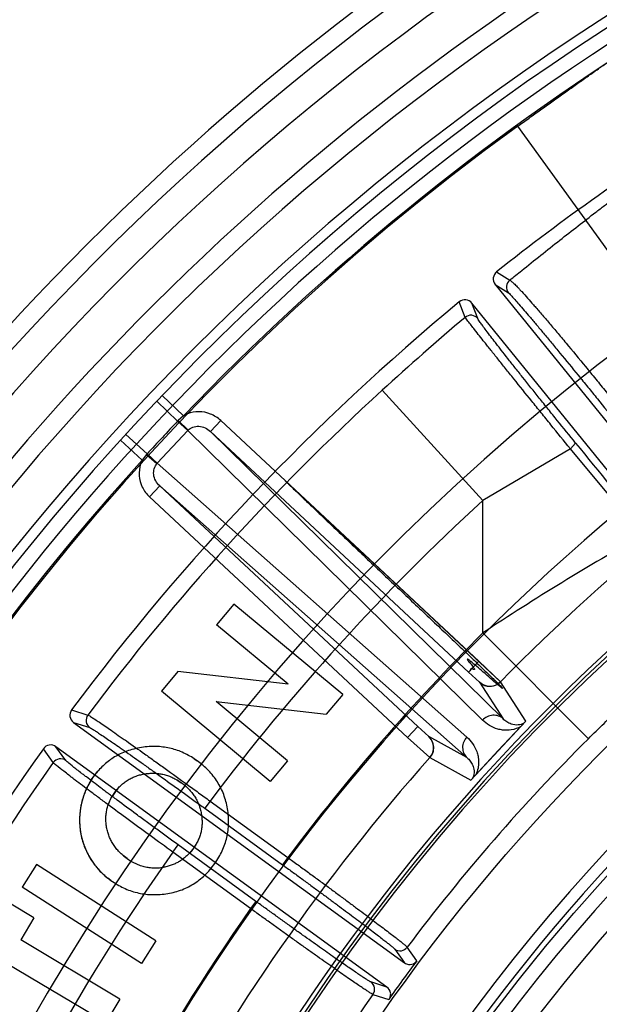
# Model space of a CAD drawing. Header units: millimetres. Extents: x 0 to 297, y 0 to 210.
# Tile 33 of 256: x 144.408 to 144.544, y 91.328 to 91.558. Entities that reach past the tile are written whole.
import ezdxf

# ---------------------------------------------------------------- set-up
doc = ezdxf.new("R2010")
doc.units = ezdxf.units.MM
doc.header["$LTSCALE"] = 16.335
doc.layers.get('0').update_dxf_attribs({"linetype": 'CONTINUOUS'})
for name, color, linetype in [('01_GLOBAL', 7, 'CONTINUOUS'), ('INTFCLR_144815', 7, 'CONTINUOUS'), ('INTFCLR_72935', 7, 'CONTINUOUS')]:
    doc.layers.add(name, color=color, linetype=linetype)

msp = doc.modelspace()

# ---------------------------------------------------------------- linework, layer by layer
at = {"color": 7, "linetype": 'Continuous'}
msp.add_circle((145.8748034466, 92.1344639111), 2.66, dxfattribs=at)
at = {"color": 9, "linetype": 'Continuous'}
msp.add_arc((145.8748034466, 92.1344639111), 2.6259090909, 182.9674534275, 267.0325465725, dxfattribs=at)
at = {"layer": '01_GLOBAL', "color": 7, "linetype": 'Continuous'}
msp.add_circle((145.8748034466, 92.1344639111), 2.695, dxfattribs=at)
at = {"layer": 'INTFCLR_144815', "color": 9, "linetype": 'Continuous'}
for p, q in [((144.5573919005, 91.4877086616), (144.5245972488, 91.53300679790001)), ((144.5196814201, 91.49897337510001), (144.5227661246, 91.49700225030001)), ((144.5193555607, 91.49600621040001), (144.5224332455, 91.4940344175)), ((144.5122973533, 91.4882981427), (144.5109443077, 91.4919025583)), ((144.5152687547, 91.48800604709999), (144.5139134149, 91.49160359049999)), ((144.5164636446, 91.4454176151), (144.4928839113, 91.4712176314)), ((144.4401498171, 91.4686686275), (144.4450482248, 91.4640141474)), ((144.4464188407, 91.465226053), (144.4414210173, 91.47000335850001)), ((144.4450482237, 91.46401414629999), (144.4474192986, 91.4618030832)), ((144.4451668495, 91.4641383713), (144.4474793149, 91.461865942)), ((144.4464188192, 91.4652260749), (144.4451668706, 91.4641383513)), ((144.4551334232, 91.46415478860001), (144.4527465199, 91.46159514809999)), ((144.5155135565, 91.40784940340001), (144.4551334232, 91.46415478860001)), ((144.4402738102, 91.4541404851), (144.4474192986, 91.4618030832)), ((144.4474192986, 91.4618030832), (144.4474793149, 91.461865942)), ((144.5163810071, 91.3940353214), (144.4474192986, 91.4618030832)), ((144.4527465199, 91.46159514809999), (144.5131266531, 91.40528976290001)), ((144.5211962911, 91.39433046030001), (144.4527465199, 91.46159514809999)), ((144.4316750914, 91.4595521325), (144.4367893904, 91.45489973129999)), ((144.4329178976, 91.46091334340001), (144.4379027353, 91.45635154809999)), ((144.536935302, 91.45754283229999), (144.5164636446, 91.4454176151)), ((144.5369352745, 91.45754282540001), (144.5381575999, 91.45886419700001)), ((144.553809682, 91.4372532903), (144.5369352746, 91.45754282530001)), ((144.4377871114, 91.4562245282), (144.4367893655, 91.45489975)), ((144.4377870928, 91.45622454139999), (144.440215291, 91.4540762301)), ((144.4402738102, 91.4541404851), (144.4379027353, 91.45635154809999)), ((144.4402152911, 91.4540762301), (144.4402738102, 91.454140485)), ((144.4402738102, 91.454140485), (144.5126870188, 91.3900740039)), ((144.440852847, 91.4488407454), (144.4384659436, 91.4462811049)), ((144.440852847, 91.4488407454), (144.512728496, 91.3852498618)), ((144.5012329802, 91.3925353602), (144.440852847, 91.4488407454)), ((144.4384659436, 91.4462811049), (144.4988460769, 91.38997571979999)), ((144.5164636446, 91.41442555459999), (144.5164636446, 91.4454176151)), ((144.5411420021, 91.3896743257), (144.5164636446, 91.41442555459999)), ((144.5131266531, 91.40528976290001), (144.515706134, 91.4028980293)), ((144.5156650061, 91.4028824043), (144.5211962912, 91.39433046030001)), ((144.526502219, 91.3938194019), (144.52054849, 91.402992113)), ((144.4202552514, 91.3964246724), (144.4240532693, 91.3952212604)), ((144.4207080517, 91.3934737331), (144.4244992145, 91.3922675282)), ((144.4988460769, 91.38997571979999), (144.5012329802, 91.3925353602)), ((144.5038115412, 91.39017111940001), (144.5012329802, 91.3925353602)), ((144.512728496, 91.3852498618), (144.5038115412, 91.39017111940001)), ((144.4189052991, 91.3845827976), (144.4165879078, 91.38781471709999)), ((144.4159598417, 91.3840963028), (144.4136429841, 91.3873355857)), ((144.5040427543, 91.3852918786), (144.5136084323, 91.37999250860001)), ((144.452642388, 91.3750883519), (144.451408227, 91.373389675)), ((144.452642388, 91.3750883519), (144.4708217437, 91.36188027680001)), ((144.451408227, 91.373389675), (144.4695875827, 91.3601815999)), ((144.443939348, 91.36312646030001), (144.445173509, 91.36482513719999)), ((144.4633608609, 91.35161125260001), (144.445173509, 91.36482513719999)), ((144.4621266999, 91.3499125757), (144.443939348, 91.36312646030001)), ((144.4708217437, 91.36188027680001), (144.4695875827, 91.3601815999)), ((144.4633608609, 91.35161125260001), (144.4621266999, 91.3499125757)), ((144.4958442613, 91.3404323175), (144.4981368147, 91.3372184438)), ((144.5010055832, 91.3377284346), (144.4987561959, 91.3408728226)), ((144.4940223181, 91.3315553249), (144.4902573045, 91.33274253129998)), ((144.4907382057, 91.3298370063), (144.4944237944, 91.32866937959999))]:
    msp.add_line(p, q, dxfattribs=at)
at = {"layer": 'INTFCLR_144815', "color": 6, "linetype": 'Continuous'}
for p, q in [((144.5193555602, 91.49600621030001), (144.5795454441, 91.4216778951)), ((144.5741054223, 91.4172726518), (144.5139134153, 91.49160359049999)), ((144.4582062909, 91.42120515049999), (144.4541793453, 91.41635678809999)), ((144.4836835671, 91.40005533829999), (144.4582062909, 91.42120515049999)), ((144.4709415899, 91.40243945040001), (144.4541793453, 91.41635678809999)), ((144.4451036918, 91.4054245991), (144.4412570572, 91.40078326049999)), ((144.4709415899, 91.40243945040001), (144.4451036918, 91.4054245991)), ((144.4667343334, 91.3796334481), (144.4412570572, 91.40078326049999)), ((144.483683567, 91.40005533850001), (144.4798168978, 91.3954006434)), ((144.4707612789, 91.38448848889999), (144.4540457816, 91.3983657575)), ((144.4540457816, 91.3983657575), (144.4798168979, 91.3954006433)), ((144.4207080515, 91.3934737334), (144.4981368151, 91.33721844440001)), ((144.4940223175, 91.3315553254), (144.4165879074, 91.38781471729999)), ((144.4505747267, 91.383769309), (144.4496175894, 91.3845051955)), ((144.4707612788, 91.3844884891), (144.4667343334, 91.3796334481)), ((144.4458978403, 91.37938970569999), (144.4449731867, 91.37999379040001)), ((144.4467552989, 91.3787221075), (144.4458978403, 91.37938970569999)), ((144.4303309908, 91.3770924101), (144.4297269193, 91.3761612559)), ((144.431011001, 91.3779568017), (144.4303309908, 91.3770924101)), ((144.4493195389, 91.36489088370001), (144.4487627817, 91.3640365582)), ((144.4323719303, 91.3623037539), (144.4332426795, 91.3616257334)), ((144.4120196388, 91.360215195), (144.4086471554, 91.3549394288)), ((144.4399544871, 91.3423577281), (144.4120196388, 91.360215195)), ((144.4332426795, 91.3616257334), (144.4341225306, 91.3610486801)), ((144.429436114, 91.35651024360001), (144.4305606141, 91.3557669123)), ((144.4365820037, 91.33708196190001), (144.4086471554, 91.3549394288)), ((144.4114281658, 91.3477922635), (144.4060722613, 91.3509844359)), ((144.4114281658, 91.3477922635), (144.4083294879, 91.34258995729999)), ((144.4315228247, 91.3287594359), (144.4083294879, 91.34258995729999)), ((144.439954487, 91.3423577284), (144.4365820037, 91.33708196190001)), ((144.4282304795, 91.3232432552), (144.4050371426, 91.33707377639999)), ((144.5005753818, 91.3371954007), (144.5010055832, 91.3377284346)), ((144.4315228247, 91.3287594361), (144.4282304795, 91.3232432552)), ((144.4947977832, 91.3292432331), (144.4944237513, 91.32866939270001))]:
    msp.add_line(p, q, dxfattribs=at)
at = {"layer": 'INTFCLR_144815', "color": 7, "linetype": 'Continuous'}
for p, q in [((144.52054849, 91.40299211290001), (144.4702284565, 91.4500784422)), ((144.5131266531, 91.40528976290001), (144.5155135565, 91.40784940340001)), ((144.5155135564, 91.4078494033), (144.5205484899, 91.402992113)), ((144.5136083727, 91.37999256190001), (144.5265021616, 91.3938194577)), ((144.5200552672, 91.3869060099), (144.5265021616, 91.3938194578)), ((144.498846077, 91.38997571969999), (144.5040427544, 91.3852918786)), ((144.5136083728, 91.37999256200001), (144.5200552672, 91.3869060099)), ((144.4489021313, 91.3849862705), (144.4496175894, 91.3845051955)), ((144.4496175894, 91.3845051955), (144.4489021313, 91.3849862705)), ((144.4244081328, 91.3792971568), (144.4253423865, 91.3807453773)), ((144.4248586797, 91.38002896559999), (144.4253423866, 91.3807453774)), ((144.4253423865, 91.3807453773), (144.4264120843, 91.38210130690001)), ((144.4449731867, 91.37999379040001), (144.4458978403, 91.37938970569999)), ((144.4297269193, 91.3761612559), (144.4303309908, 91.3770924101)), ((144.4303309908, 91.3770924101), (144.4307923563, 91.3776888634)), ((144.4493195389, 91.36489088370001), (144.4487627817, 91.3640365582)), ((144.4487627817, 91.3640365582), (144.4481787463, 91.3632822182)), ((144.4332426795, 91.3616257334), (144.4326428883, 91.36208672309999)), ((144.4435359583, 91.36004757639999), (144.4426255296, 91.3597625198)), ((144.4426255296, 91.3597625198), (144.4418863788, 91.3595897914)), ((144.4294361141, 91.35651024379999), (144.4287456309, 91.3570317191))]:
    msp.add_line(p, q, dxfattribs=at)
at = {"layer": 'INTFCLR_144815', "color": 6, "linetype": 'Continuous'}
for radius in [0.4466793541, 0.4256665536]:
    msp.add_circle((144.8596077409, 91.07026820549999), radius, dxfattribs=at)
for centre, radius, start, end in [((144.8596077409, 91.07026820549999), 0.6157754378, 313.9937911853, 154.5150993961), ((144.8596077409, 91.07026820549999), 0.5947754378, 312.9543589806, 154.5144414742), ((144.8596077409, 91.07026820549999), 0.5903864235, 71.6563998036, 156.0440844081), ((144.8596077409, 91.07026820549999), 0.5808960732, 70.9981667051, 162.0018332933), ((144.8596077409, 91.07026820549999), 0.5751005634, 108.7136429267, 257.7559644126), ((144.8596077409, 91.07026820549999), 0.4627266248, 45.0000000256, 314.9999999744), ((144.8599207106, 91.0696204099), 0.54782, 122.1960171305, 128.3949436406), ((144.8596077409, 91.07026820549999), 0.4618985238, 44.999999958, 315.000000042), ((144.8596077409, 91.07026820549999), 0.461229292, 44.99999997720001, 315.0000000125), ((144.5209867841, 91.4973286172), 0.002099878, 128.4370448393, 219.0311224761), ((144.8599207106, 91.0696204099), 0.54782, 129.5705236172, 143.3764988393), ((144.5122807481, 91.4902828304), 0.0020999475, 38.9714237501, 129.5261145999), ((144.8596077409, 91.07026820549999), 0.4169682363, 115.6072723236, 154.3927276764), ((144.8596077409, 91.07026820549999), 0.3959554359, 117.0737153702, 152.9262846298), ((144.8596077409, 91.07026820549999), 0.427, 126.3221328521, 169.3673701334), ((144.4219414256, 91.3951732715), 0.0020998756, 143.4185851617, 234.0311812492), ((144.4153527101, 91.3861163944), 0.0020999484, 53.9714511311, 144.5076560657), ((144.8599207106, 91.0696204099), 0.54782, 144.5520789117, 158.3604875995), ((144.497076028, 91.3421338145), 0.002100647, 234.0980466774, 323.1112070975), ((144.8596077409, 91.07026820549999), 0.4473594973, 143.2829108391, 144.7170891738), ((144.4890197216, 91.3310452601), 0.002100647, 324.8892236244, 53.9019536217)]:
    msp.add_arc(centre, radius, start, end, dxfattribs=at)
at = {"layer": 'INTFCLR_144815', "color": 9, "linetype": 'Continuous'}
for centre, radius, start, end in [((144.8596077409, 91.07026820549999), 0.6114469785, 71.617857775, 156.0236179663), ((144.8596077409, 91.07026820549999), 0.6044472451, 71.6178577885, 156.0236179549), ((144.8596077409, 91.07026820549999), 0.5785048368, 70.768222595, 162.2317774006), ((144.8596077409, 91.07026820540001), 0.5715914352, 107.7076787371, 136.2923212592), ((144.8596077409, 91.07026820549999), 0.5712784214, 125.9035433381, 247.5002459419), ((144.8596077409, 91.07026820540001), 0.47504355, 108.4596803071, 135.5403197), ((144.5240680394, 91.4953535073), 0.0021007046, 128.2970066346, 218.8995204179), ((144.8596076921, 91.0702682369), 0.5153551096, 125.9035433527, 247.5002459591), ((144.9599220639, 90.9599595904), 0.6924663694, 130.2722993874, 132.4119396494), ((144.5136385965, 91.4866812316), 0.0021007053, 39.10046367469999, 129.6760350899), ((144.8599207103, 91.0696204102), 0.5440554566, 132.4255192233, 143.2396033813), ((145.6910831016, 90.2949048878), 1.7086308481, 136.8243315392, 137.1756684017), ((144.4518778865, 91.4576066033), 0.0093649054, 135.7755678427, 136.826458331), ((154.7159422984, 99.7373310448), 13.1194632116, 219.1244210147, 219.2387337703), ((144.859607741, 91.07026820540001), 0.5715914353, 137.7076787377, 162.2317774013), ((144.4447688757, 91.44998754), 0.0093618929, 137.1735408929, 138.2247714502), ((144.8596077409, 91.07026820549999), 0.4856448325, 128.484146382, 209.9999999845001), ((144.8599207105, 91.0696204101), 0.5091034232, 132.4255192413, 143.1292740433), ((144.8374875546, 90.9311850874), 0.5801536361, 119.2729300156, 123.5966858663), ((144.8596077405, 91.0702682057), 0.4859960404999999, 134.915531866, 143.1279733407), ((144.8596077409, 91.07026820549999), 0.4297215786, 128.4841463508, 246.0405071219), ((144.4257369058, 91.39396478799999), 0.0021007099, 143.266259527, 233.8993781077), ((144.8596077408, 91.0702682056), 0.451044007, 134.9155318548, 143.1335617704), ((144.8596077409, 91.07026820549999), 0.4750435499, 138.4596802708, 165.5403197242), ((144.8599207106, 91.06962041), 0.544055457, 144.6884762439, 158.2234804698), ((144.4176735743, 91.38288120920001), 0.0021007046, 54.1004354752, 144.6620838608), ((144.8599207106, 91.0696204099), 0.5091034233, 144.7941622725, 158.1121101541), ((144.8596077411, 91.07026820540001), 0.4859960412, 144.8720266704, 158.1279733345), ((144.8596077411, 91.07026820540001), 0.4510440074, 144.86643825, 158.1335617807)]:
    msp.add_arc(centre, radius, start, end, dxfattribs=at)
at = {"layer": 'INTFCLR_144815', "color": 7, "linetype": 'Continuous'}
for centre, radius, start, end in [((144.5180503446, 91.4054437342), 0.0035001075, 227.0375958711, 315.5385227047), ((144.5014228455, 91.38761292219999), 0.0035001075, 318.4614529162, 46.9624282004), ((144.4096112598, 91.3257798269), 0.0710575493, 55.7355707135, 56.4311621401), ((144.4095527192, 91.3256929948), 0.0711622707, 55.7359787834, 56.4301417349), ((144.4787299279, 91.34043013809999), 0.0668995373, 142.2013653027, 142.9419695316), ((144.4788266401, 91.34035626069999), 0.0670212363, 142.2025146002, 142.9413925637), ((144.39200868, 91.40668307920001), 0.0771164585, 322.5770712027, 323.1832097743), ((144.3921258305, 91.40659442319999), 0.076969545, 322.5764879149, 323.1837835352), ((144.3956192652, 91.40006818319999), 0.0703317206, 325.7354748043, 326.3964135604), ((144.3957311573, 91.3999928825), 0.0701968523, 325.7348504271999, 326.3970592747)]:
    msp.add_arc(centre, radius, start, end, dxfattribs=at)
at = {"layer": 'INTFCLR_144815', "color": 9, "linetype": 'Continuous'}
for points, knots in [([(144.5245972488, 91.53300679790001), (144.5254935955, 91.53365574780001), (144.5272771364, 91.5349435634), (144.5299408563, 91.5368571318), (144.5325761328, 91.53874120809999), (144.5347546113, 91.54029192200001), (144.5364812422, 91.541517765), (144.5381671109, 91.5427127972), (144.5402144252, 91.54416120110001), (144.542588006, 91.545838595), (144.5448441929, 91.5474339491), (144.5466468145, 91.54871248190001), (144.5480197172, 91.54969123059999), (144.5492755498, 91.55059016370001), (144.5507102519, 91.5516260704), (144.5520452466, 91.55260733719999), (144.5529931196, 91.5533199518), (144.5537639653, 91.55391208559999), (144.5545445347, 91.5545283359), (144.5552276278, 91.55512840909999), (144.5555797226, 91.5554734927), (144.5556731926, 91.55562747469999)], [0, 0, 0, 0, 0.0863229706, 0.1716062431, 0.2558480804, 0.3390274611, 0.3802000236, 0.4210306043, 0.5002259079, 0.5758309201, 0.6477553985, 0.7157787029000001, 0.7482262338, 0.779280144, 0.8362536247, 0.8862647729, 0.9085268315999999, 0.9287496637, 0.9621161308, 0.9859485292, 1, 1, 1, 1]), ([(144.5227658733, 91.4970020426), (144.5236932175, 91.497758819), (144.5275650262, 91.5009033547), (144.5328812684, 91.5051370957), (144.5386690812, 91.5096582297), (144.5418180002, 91.5120913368), (144.5438727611, 91.5136702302), (144.5451941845, 91.5146835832), (144.5474145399, 91.5163816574), (144.5504523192, 91.51869482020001), (144.5538949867, 91.5213102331), (144.5563449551, 91.5231756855), (144.5578854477, 91.5243552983), (144.5588319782, 91.52508209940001), (144.5603455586, 91.5262501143), (144.5622926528, 91.52777140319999), (144.5643032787, 91.52939257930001), (144.5658810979, 91.5307279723), (144.5669864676, 91.5317664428), (144.5675529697, 91.5323863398), (144.567714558, 91.53266129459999)], [0, 0, 0, 0, 0.0625458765, 0.2606392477, 0.3551136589, 0.4463205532, 0.4685806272, 0.4905220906, 0.5333372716, 0.6146452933, 0.6900415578, 0.7592582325, 0.7755539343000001, 0.7914290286, 0.8216176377, 0.8754591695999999, 0.9205293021, 0.956619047, 0.98333489, 1, 1, 1, 1]), ([(144.522766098, 91.4970022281), (144.5228965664, 91.4969586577), (144.523211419, 91.4966957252), (144.523786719, 91.4961773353), (144.5244067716, 91.49553869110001), (144.5250227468, 91.4948890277), (144.5262946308, 91.4935132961), (144.5276498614, 91.4919822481), (144.5291031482, 91.4903122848), (144.5302753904, 91.4889545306), (144.5318404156, 91.4871233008), (144.5334644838, 91.4852022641), (144.5348407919, 91.4835636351), (144.5370845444, 91.48088035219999), (144.5393635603, 91.4781250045), (144.5416754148, 91.4753088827), (144.5432783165, 91.47334958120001), (144.5460814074, 91.4699067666), (144.5484702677, 91.4669450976), (144.5500531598, 91.4649689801)], [0, 0, 0, 0, 0.0097983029, 0.028326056, 0.0557697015, 0.0729163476, 0.0921524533, 0.1892020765, 0.2185665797, 0.2498476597, 0.316979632, 0.3901591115, 0.4290389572, 0.4694153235, 0.6393187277, 0.6837488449, 0.7289568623, 0.819642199, 1, 1, 1, 1]), ([(144.5224332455, 91.4940344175), (144.522742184, 91.4938360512), (144.5232056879, 91.4932521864), (144.5240302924, 91.49237885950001), (144.5254195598, 91.49077226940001), (144.5268166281, 91.4891447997), (144.5281584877, 91.4875552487), (144.5292436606, 91.48626510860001), (144.5306959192, 91.4845280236), (144.5322069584, 91.482709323), (144.5334893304, 91.481159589), (144.5355822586, 91.47862368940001), (144.5377138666, 91.4760247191), (144.5398793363, 91.47337113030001), (144.5413819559, 91.47152596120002), (144.5440123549, 91.46828603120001), (144.5462586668, 91.46550271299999), (144.5477496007, 91.4636476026)], [0, 0, 0, 0, 0.0278420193, 0.0552141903, 0.0915692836, 0.1886365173, 0.2180093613, 0.2493061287, 0.3164849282, 0.389710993, 0.4286185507, 0.4690268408, 0.6390578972, 0.6835215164, 0.7287627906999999, 0.8195145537, 1, 1, 1, 1]), ([(144.536935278, 91.45754282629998), (144.5354107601, 91.4594155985), (144.5331317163, 91.46222010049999), (144.5304823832, 91.4654911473), (144.5289864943, 91.4673411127), (144.5268493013, 91.4699868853), (144.524759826, 91.4725813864), (144.5227216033, 91.47511896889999), (144.5214774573, 91.476669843), (144.5200176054, 91.4784929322), (144.518624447, 91.4802386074), (144.5175886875, 91.4815394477), (144.5163087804, 91.4831511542), (144.5147553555, 91.48509577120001), (144.5132535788, 91.4870546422), (144.5124967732, 91.4879914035), (144.5122973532, 91.4882981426)], [0, 0, 0, 0, 0.1838323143, 0.2751018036, 0.3204426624, 0.3649432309, 0.5340172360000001, 0.5740392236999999, 0.6127183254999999, 0.6853746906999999, 0.7518360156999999, 0.782742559, 0.8119579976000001, 0.9085168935, 0.9721480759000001, 1, 1, 1, 1]), ([(144.5381575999, 91.45886419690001), (144.5367251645, 91.4606252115), (144.5345863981, 91.4632645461), (144.5321035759, 91.46634572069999), (144.5307027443, 91.4680892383), (144.5287024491, 91.4705838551), (144.5267489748, 91.4730319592), (144.5248475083, 91.4754296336), (144.5236877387, 91.47689585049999), (144.522328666, 91.4786209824), (144.5210339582, 91.4802747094), (144.5200736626, 91.48150882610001), (144.5188873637, 91.48303895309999), (144.5176750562, 91.48462949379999), (144.5164783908, 91.4862115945), (144.5158379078, 91.48713970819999), (144.5153911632, 91.4876818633), (144.5152687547, 91.48800604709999)], [0, 0, 0, 0, 0.1837380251, 0.2749643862, 0.3202843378, 0.3647664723, 0.5337760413, 0.5737877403, 0.6124559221, 0.6850908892, 0.7515475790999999, 0.7824502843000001, 0.8116622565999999, 0.9082443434, 0.9444594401, 0.9719520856, 1, 1, 1, 1]), ([(144.4551334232, 91.46415478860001), (144.4544393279, 91.4648020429), (144.4528127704, 91.4658380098), (144.4500139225, 91.46639041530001), (144.4478337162, 91.4659686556), (144.4467142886, 91.46540416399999), (144.4464190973, 91.4652257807)], [0, 0, 0, 0, 0.2956847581, 0.5913695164, 0.8870542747, 1, 1, 1, 1]), ([(144.4474793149, 91.461865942), (144.4477948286, 91.4621869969), (144.4486013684, 91.46270015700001), (144.4500433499, 91.46289256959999), (144.4515107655, 91.4625232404), (144.4523703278, 91.461947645), (144.4527465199, 91.46159514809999)], [0, 0, 0, 0, 0.2329766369, 0.4761332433, 0.733177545, 1, 1, 1, 1]), ([(144.4367895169, 91.4548995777), (144.4366321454, 91.45459267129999), (144.4361472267, 91.4534365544), (144.4358789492, 91.4512322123), (144.4366250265, 91.4484787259), (144.4377720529, 91.4469285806), (144.4384659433, 91.446281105)], [0, 0, 0, 0, 0.1129457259, 0.4086304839, 0.7043152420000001, 1, 1, 1, 1]), ([(144.440852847, 91.4488407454), (144.4404749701, 91.4491914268), (144.4398440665, 91.4500128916), (144.4392188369, 91.45184467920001), (144.4396194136, 91.4534028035), (144.440215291, 91.4540762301)], [0, 0, 0, 0, 0.2697144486, 0.5295513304, 1, 1, 1, 1]), ([(144.5411420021, 91.3896743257), (144.5435613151, 91.3920864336), (144.5484382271, 91.3968187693), (144.5546767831, 91.40254795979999), (144.5590946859, 91.40643778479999), (144.5616235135, 91.4086172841), (144.5631351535, 91.40990164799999), (144.5661857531, 91.4124677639), (144.5686286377, 91.41446647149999), (144.5708468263, 91.41623393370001)], [0, 0, 0, 0, 0.2570830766, 0.511298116, 0.6373032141, 0.7000207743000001, 0.7625178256, 0.7865693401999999, 1, 1, 1, 1]), ([(144.4240532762, 91.39522126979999), (144.4243624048, 91.3951170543), (144.4248907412, 91.3947296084), (144.4257868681, 91.3941739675), (144.4273130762, 91.3931392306), (144.4291383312, 91.39189117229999), (144.4309190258, 91.3906489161), (144.4321109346, 91.38981386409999), (144.4341574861, 91.38837477), (144.4362788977, 91.386870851), (144.4384754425, 91.38530550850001), (144.4400784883, 91.3841606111), (144.4430145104, 91.38205716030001), (144.445993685, 91.37990993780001), (144.4486015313, 91.37802268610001), (144.450395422, 91.376722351), (144.4517428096, 91.37574314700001), (144.452642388, 91.3750883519)], [0, 0, 0, 0, 0.0279829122, 0.05504682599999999, 0.09086547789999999, 0.185915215, 0.2448474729, 0.2770789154, 0.3107536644, 0.4594529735, 0.5001382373, 0.5421189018, 0.628428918, 0.8099485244, 0.8571255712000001, 0.9045582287, 1, 1, 1, 1]), ([(144.5211962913, 91.39433046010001), (144.5208918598, 91.39461269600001), (144.5201242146, 91.3950796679), (144.5183450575, 91.3953400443), (144.5169867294, 91.3946814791), (144.5163810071, 91.3940353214)], [0, 0, 0, 0, 0.2362838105, 0.4958956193, 1, 1, 1, 1]), ([(144.4244992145, 91.3922675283), (144.4247916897, 91.39217442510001), (144.4252903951, 91.39181014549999), (144.4261352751, 91.3912919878), (144.4275732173, 91.3903232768), (144.4292916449, 91.3891539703), (144.4309681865, 91.3879897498), (144.4320901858, 91.38720695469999), (144.4340165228, 91.38585769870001), (144.4360130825, 91.3844472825), (144.4380800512, 91.3829787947), (144.4395884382, 91.3819046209), (144.4423508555, 91.3799308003), (144.4451538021, 91.3779157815), (144.4476071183, 91.37614435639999), (144.4492946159, 91.3749236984), (144.4505620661, 91.3740044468), (144.451408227, 91.373389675)], [0, 0, 0, 0, 0.0280069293, 0.0550808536, 0.090899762, 0.1859511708, 0.2448841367, 0.2771149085, 0.3107877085, 0.4594824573, 0.500165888, 0.542144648, 0.6284510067, 0.8099602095, 0.8571340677, 0.9045639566, 1, 1, 1, 1]), ([(144.5253017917, 91.3925322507), (144.5246225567, 91.39213748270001), (144.5232115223, 91.3916424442), (144.5213435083, 91.391622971), (144.5196081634, 91.39198202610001), (144.5179646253, 91.3927018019), (144.5168649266, 91.3935643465), (144.5163810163, 91.3940353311)], [0, 0, 0, 0, 0.2434075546, 0.451055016, 0.5712644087, 0.7907811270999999, 1, 1, 1, 1]), ([(144.5260525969, 91.3933373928), (144.5256617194, 91.3930886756), (144.5246534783, 91.3927595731), (144.5232217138, 91.3929777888), (144.5220436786, 91.39357493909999), (144.5214561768, 91.39406390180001), (144.5211962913, 91.39433046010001)], [0, 0, 0, 0, 0.2611423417, 0.5731677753, 0.79015997, 1, 1, 1, 1]), ([(144.5126870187, 91.3900740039), (144.512390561, 91.3897544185), (144.5118909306, 91.3889772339), (144.5116200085, 91.3876107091), (144.5119048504, 91.38626530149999), (144.5124257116, 91.3855338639), (144.512728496, 91.3852498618)], [0, 0, 0, 0, 0.2458805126, 0.5085649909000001, 0.7658415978, 1, 1, 1, 1]), ([(144.5126870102, 91.39007399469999), (144.5131932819, 91.3896260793), (144.5141274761, 91.38858450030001), (144.514960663, 91.38699814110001), (144.5153731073, 91.3855270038), (144.5155176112, 91.3841997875), (144.515378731, 91.382732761), (144.5150371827, 91.3817452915), (144.5148086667, 91.38127967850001)], [0, 0, 0, 0, 0.2091943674, 0.4285380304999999, 0.5478250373, 0.6804089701, 0.8394874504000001, 1, 1, 1, 1]), ([(144.443939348, 91.36312646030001), (144.4421595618, 91.36441738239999), (144.4395140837, 91.3663423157), (144.4364455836, 91.3685864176), (144.434732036, 91.3698429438), (144.4323042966, 91.37162653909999), (144.4295793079, 91.3736379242), (144.4269341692, 91.37560354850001), (144.4255349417, 91.3766474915), (144.4237015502, 91.3780194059), (144.4219665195, 91.3793266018), (144.4203330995, 91.38057165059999), (144.4194483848, 91.38125191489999), (144.4182257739, 91.3821858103), (144.4170298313, 91.38319160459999), (144.416156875, 91.3838311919), (144.4159598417, 91.3840963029)], [0, 0, 0, 0, 0.1886048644, 0.2806498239, 0.3261019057, 0.3708802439, 0.5390665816, 0.6166365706, 0.6535747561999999, 0.6888202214, 0.8130638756, 0.8399290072, 0.8649871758, 0.9088276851, 0.9716653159, 1, 1, 1, 1]), ([(144.4451735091, 91.36482513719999), (144.4435014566, 91.3660399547), (144.4410163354, 91.3678516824), (144.4381341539, 91.3699642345), (144.4365247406, 91.3711472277), (144.4342445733, 91.37282654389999), (144.4316853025, 91.3747204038), (144.4292015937, 91.3765719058), (144.427887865, 91.37755539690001), (144.4261665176, 91.37884793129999), (144.424537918, 91.3800799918), (144.4230049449, 91.38125377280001), (144.4221747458, 91.38189517), (144.4210268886, 91.3827756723), (144.4199076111, 91.38372596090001), (144.4190864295, 91.3843302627), (144.4189052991, 91.3845827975)], [0, 0, 0, 0, 0.1885936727, 0.2806322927, 0.3260825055, 0.3708589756, 0.5390380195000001, 0.6166044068, 0.6535415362, 0.6887872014, 0.8130289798, 0.8398945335, 0.8649531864, 0.9087940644, 0.9716415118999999, 1, 1, 1, 1]), ([(144.512728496, 91.3852498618), (144.5130128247, 91.38500895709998), (144.5135419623, 91.3844572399), (144.5141550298, 91.38342756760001), (144.5145271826, 91.3820581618), (144.5143373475, 91.38098957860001), (144.5140578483, 91.3804745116)], [0, 0, 0, 0, 0.2102229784, 0.4274675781, 0.6694230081, 1, 1, 1, 1]), ([(144.4695875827, 91.3601815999), (144.4703348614, 91.3596386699), (144.4718237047, 91.35855529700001), (144.4740419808, 91.3569361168), (144.4762270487, 91.3553360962), (144.4783626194, 91.3537671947), (144.4804327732, 91.3522410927), (144.4824227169, 91.3507686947), (144.4843187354, 91.34936017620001), (144.486107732, 91.3480252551), (144.4877769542, 91.3467734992), (144.489314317, 91.3456138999), (144.4907088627, 91.34455495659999), (144.4919505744, 91.3436037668), (144.4930318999, 91.3427678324), (144.4939419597, 91.3420507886), (144.4946832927, 91.3414647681), (144.4952933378, 91.34093971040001), (144.4956974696, 91.3406381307), (144.4958442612, 91.3404323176)], [0, 0, 0, 0, 0.08432266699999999, 0.1680898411, 0.2507128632, 0.3315559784, 0.409999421, 0.4854968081, 0.5575372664, 0.6256197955, 0.6892684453, 0.7480054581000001, 0.8014118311, 0.849116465, 0.8908026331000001, 0.9261630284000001, 0.9549373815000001, 0.9769222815, 1, 1, 1, 1]), ([(144.4902573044, 91.33274253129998), (144.4900156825, 91.33281870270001), (144.489603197, 91.33311053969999), (144.4889142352, 91.33352916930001), (144.4881271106, 91.3340536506), (144.4871635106, 91.33469791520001), (144.4860339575, 91.3354682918), (144.4847450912, 91.336355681), (144.4833064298, 91.3373551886), (144.4817279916, 91.33845936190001), (144.4800213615, 91.3396603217), (144.4781987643, 91.34094939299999), (144.4762729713, 91.342317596), (144.4742570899, 91.3437556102), (144.4721654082, 91.34525327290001), (144.4700136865, 91.3467992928), (144.4678184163, 91.3483817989), (144.4655956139, 91.3499892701), (144.4641071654, 91.3510690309), (144.4633608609, 91.35161125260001)], [0, 0, 0, 0, 0.0231275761, 0.0451535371, 0.0739556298, 0.1093267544, 0.1510233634, 0.1987508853, 0.2521830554, 0.3109402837, 0.3746024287, 0.4426883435, 0.5147332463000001, 0.5902585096, 0.6687402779, 0.7495811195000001, 0.8321331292, 0.9157872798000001, 1, 1, 1, 1])]:
    msp.add_open_spline(points, degree=3, knots=knots, dxfattribs=at)
at = {"layer": 'INTFCLR_144815', "color": 7, "linetype": 'Continuous'}
for points, knots in [([(144.4702284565, 91.4500784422), (144.4701984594, 91.4500462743), (144.470440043, 91.4499045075), (144.4705875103, 91.4496485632), (144.4710913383, 91.4492070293), (144.4716662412, 91.4486228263), (144.4724336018, 91.4478896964), (144.4737173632, 91.44665136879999), (144.4756436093, 91.4448122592), (144.4782796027, 91.4423008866), (144.4812971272, 91.43943448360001), (144.4846148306, 91.436287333), (144.4881540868, 91.43293341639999), (144.4918353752, 91.4294467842), (144.4955794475, 91.42590143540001), (144.499306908, 91.4223714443), (144.5029386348, 91.4189306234), (144.5063946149, 91.41565371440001), (144.5095978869, 91.41261232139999), (144.5120667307, 91.4102639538), (144.5138644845, 91.4085489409), (144.5158530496, 91.4066506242), (144.5183657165, 91.404215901), (144.5197724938, 91.40286994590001), (144.5213982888, 91.40119038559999), (144.520204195, 91.40207985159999), (144.5193741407, 91.4028377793), (144.5177694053, 91.40420353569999), (144.5161940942, 91.4055760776), (144.5148367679, 91.4067587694), (144.5137068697, 91.4076773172), (144.5132722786, 91.4080442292), (144.512755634, 91.40836428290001), (144.5129302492, 91.40799898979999), (144.5131522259, 91.407762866), (144.5135016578, 91.4073168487), (144.5138617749, 91.40689488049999), (144.5142062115, 91.4064723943), (144.5144005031, 91.4062024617), (144.5145904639, 91.4058723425), (144.5140853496, 91.40585918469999), (144.5135613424, 91.406323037), (144.5135287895, 91.4055098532), (144.5132182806, 91.4053880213), (144.5131266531, 91.40528976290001)], [0, 0, 0, 0, 0.0015353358, 0.0059924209, 0.013222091, 0.0230677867, 0.0353721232, 0.0499774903, 0.08546048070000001, 0.1282548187, 0.1770983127, 0.2307286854, 0.2878836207, 0.3473007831, 0.4077178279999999, 0.4678724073, 0.5265021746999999, 0.5823447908, 0.634137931, 0.6806192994, 0.7014736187, 0.7205266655, 0.7780820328, 0.8092651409, 0.8190691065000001, 0.8258195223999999, 0.8440018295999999, 0.8686831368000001, 0.8949005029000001, 0.9176891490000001, 0.9331371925, 0.9415402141, 0.9443125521, 0.9463233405, 0.9512723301, 0.9579414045, 0.9650175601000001, 0.9711810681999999, 0.9761539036, 0.9784466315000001, 0.9810440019, 0.9889856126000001, 0.9953102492, 1, 1, 1, 1]), ([(144.52054849, 91.40299211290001), (144.5200912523, 91.4025260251), (144.519071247, 91.4018995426), (144.5172308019, 91.4018627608), (144.5161545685, 91.40242539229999), (144.5156650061, 91.4028824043)], [0, 0, 0, 0, 0.3644791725, 0.6261397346, 1, 1, 1, 1]), ([(144.5040427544, 91.3852918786), (144.5042538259, 91.38553003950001), (144.5047054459, 91.38603478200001), (144.5049966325, 91.3871625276), (144.5049455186, 91.38867399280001), (144.5043012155, 91.38971497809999), (144.5038115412, 91.39017111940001)], [0, 0, 0, 0, 0.1764555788, 0.36750372, 0.6289304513, 1, 1, 1, 1]), ([(144.4489021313, 91.3849862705), (144.4484776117, 91.3852734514), (144.4475689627, 91.3858204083), (144.4461350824, 91.3865180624), (144.4446576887, 91.3870883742), (144.4431421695, 91.3875006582), (144.4415830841, 91.38776414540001), (144.4399718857, 91.38789368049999), (144.4383005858, 91.38785697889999), (144.4365699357, 91.38765394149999), (144.4348198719, 91.3872927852), (144.4331561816, 91.3867816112), (144.4316580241, 91.38615833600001), (144.4303030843, 91.3854315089), (144.4290455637, 91.38458179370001), (144.4278671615, 91.38361906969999), (144.426793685, 91.3825635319), (144.4261577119, 91.38181289), (144.4258676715, 91.3814317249)], [0, 0, 0, 0, 0.0600810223, 0.1240959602, 0.1867239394, 0.2454379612, 0.307891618, 0.3718243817, 0.4346302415, 0.5035323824, 0.5758185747, 0.6438096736, 0.7072408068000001, 0.765733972, 0.8237462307, 0.8848813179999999, 0.9438535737, 1, 1, 1, 1]), ([(144.4537447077, 91.3604704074), (144.4540731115, 91.3609539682), (144.4547206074, 91.3619073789), (144.4555056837, 91.36342634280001), (144.4561346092, 91.36497663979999), (144.4565906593, 91.36656623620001), (144.4568770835, 91.36819348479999), (144.4570078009, 91.3698578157), (144.4569554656, 91.3715602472), (144.4567426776, 91.37327942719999), (144.4563719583, 91.3749711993), (144.4558587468, 91.3766020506), (144.4551871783, 91.37814285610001), (144.4543711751, 91.37959930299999), (144.4533996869, 91.38096339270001), (144.4522858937, 91.3822421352), (144.4513194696, 91.38316283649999), (144.4507249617, 91.3836494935), (144.4505747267, 91.383769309)], [0, 0, 0, 0, 0.06753195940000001, 0.1331490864, 0.1972392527, 0.26069739, 0.3239568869, 0.3879720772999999, 0.4533692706, 0.5205353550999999, 0.5879804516, 0.6533411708, 0.7178896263, 0.7819606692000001, 0.8460172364, 0.9111464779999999, 0.9777793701, 1, 1, 1, 1]), ([(144.4303309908, 91.3770924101), (144.4305571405, 91.3773906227), (144.4310022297, 91.3779775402), (144.4317545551, 91.3787724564), (144.4325742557, 91.3794603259), (144.4334470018, 91.3800612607), (144.4343797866, 91.3805614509), (144.4353687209, 91.38097549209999), (144.436420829, 91.3812777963), (144.4375159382, 91.3814902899), (144.438629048, 91.38160365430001), (144.4397341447, 91.3816128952), (144.4408178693, 91.3815079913), (144.4418841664, 91.38131544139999), (144.4429228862, 91.3809848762), (144.4439432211, 91.38056370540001), (144.4449445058, 91.38003568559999), (144.4455766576, 91.37960733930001), (144.4458978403, 91.37938970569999)], [0, 0, 0, 0, 0.0640493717, 0.1260567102, 0.1869112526, 0.2469583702, 0.3071564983, 0.3678161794, 0.4301704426, 0.4942300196, 0.5585882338, 0.6214771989, 0.6831062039, 0.7447764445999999, 0.8066207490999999, 0.8693327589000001, 0.9336107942, 1, 1, 1, 1]), ([(144.4248589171, 91.3800293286), (144.4245850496, 91.3796058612), (144.4240743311, 91.37873641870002), (144.4234438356, 91.3774143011), (144.422929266, 91.37603923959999), (144.4225324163, 91.37457589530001), (144.4222375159, 91.37298106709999), (144.4220964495, 91.37131220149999), (144.4221056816, 91.36968043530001), (144.4222594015, 91.3680750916), (144.4225727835, 91.3664983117), (144.423047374, 91.3649056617), (144.4236858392, 91.36334906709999), (144.4244531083, 91.3618728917), (144.4253622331, 91.36048761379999), (144.4263751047, 91.3592191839), (144.4275082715, 91.3580546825), (144.428321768, 91.3573618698), (144.4287459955, 91.35703143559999)], [0, 0, 0, 0, 0.0591127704, 0.1180231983, 0.1714813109, 0.2309835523, 0.2955180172, 0.361329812, 0.4269901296, 0.4865379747, 0.5500882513, 0.615119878, 0.6810300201, 0.747005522, 0.8098198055, 0.8749543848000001, 0.9369695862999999, 1, 1, 1, 1]), ([(144.4244085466, 91.3792978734), (144.4243140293, 91.37913421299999), (144.4240395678, 91.37863857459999), (144.4236249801, 91.37779410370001), (144.4231828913, 91.376756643), (144.4228335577, 91.3756841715), (144.4225462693, 91.37458920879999), (144.4223225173, 91.3734680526), (144.4221786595, 91.3723254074), (144.4221042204, 91.3711766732), (144.4221070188, 91.37003491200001), (144.4221680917, 91.36890762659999), (144.4223196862, 91.367792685), (144.4225376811, 91.3666922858), (144.4228352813, 91.3656044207), (144.4232005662, 91.3645304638), (144.42364284, 91.3634764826), (144.4241471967, 91.3624517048), (144.4247170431, 91.3614647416), (144.4253499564, 91.36052637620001), (144.4260449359, 91.3596306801), (144.4267950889, 91.35877698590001), (144.4276172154, 91.3579727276), (144.4284952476, 91.35721089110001), (144.4291214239, 91.356744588), (144.429436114, 91.35651024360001)], [0, 0, 0, 0, 0.0221374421, 0.066345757, 0.1101839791, 0.1541453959, 0.1983660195, 0.2427655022, 0.2879923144, 0.3332055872, 0.3775452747, 0.4217012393, 0.4653762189, 0.5092640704, 0.5530479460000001, 0.5974229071, 0.6420836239, 0.6868751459, 0.7311641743, 0.7755084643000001, 0.8193839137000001, 0.8639172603, 0.9085505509, 0.9540413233, 1, 1, 1, 1]), ([(144.4467552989, 91.3787221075), (144.4467767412, 91.3787043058), (144.4470856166, 91.37844597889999), (144.4476489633, 91.37791829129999), (144.4483769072, 91.3770883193), (144.4490191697, 91.376208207), (144.4495599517, 91.3752721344), (144.450004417, 91.37428063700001), (144.4503517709, 91.3732382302), (144.4505947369, 91.3721548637), (144.4507426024, 91.3710620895), (144.4507842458, 91.3699794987), (144.4507182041, 91.36892095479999), (144.4505440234, 91.3678867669), (144.4502620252, 91.3668792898), (144.4498710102, 91.3658999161), (144.449375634, 91.3649433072), (144.4489693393, 91.3643421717), (144.4487627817, 91.3640365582)], [0, 0, 0, 0, 0.0051255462, 0.0740532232, 0.1416343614, 0.2078744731, 0.2740829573, 0.3400429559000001, 0.4073545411, 0.4757747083, 0.5439138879, 0.6098637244, 0.6746691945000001, 0.7386000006, 0.8023628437, 0.8666699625, 0.9322158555, 1, 1, 1, 1]), ([(144.4332426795, 91.3616257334), (144.4329201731, 91.361869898), (144.4322885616, 91.36234808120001), (144.4314274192, 91.36314129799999), (144.4306705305, 91.3639851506), (144.4300109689, 91.36487493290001), (144.4294589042, 91.36581798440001), (144.4290122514, 91.3668084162), (144.428661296, 91.36784575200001), (144.4284164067, 91.36892012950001), (144.4282810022, 91.3700094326), (144.4282306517, 91.3710877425), (144.4283201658, 91.3721453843), (144.4284930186, 91.3731838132), (144.4287959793, 91.37419660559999), (144.4291875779, 91.375194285), (144.4297066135, 91.3761636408), (144.4301207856, 91.37677972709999), (144.4303309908, 91.3770924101)], [0, 0, 0, 0, 0.0689379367, 0.1350112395, 0.1992462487, 0.261947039, 0.3235247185, 0.3851830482, 0.4468729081, 0.5099401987, 0.5726915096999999, 0.6338384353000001, 0.6935986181, 0.7533117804, 0.8130044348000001, 0.8734738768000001, 0.9357840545, 1, 1, 1, 1]), ([(144.4487627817, 91.3640365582), (144.4485672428, 91.3637743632), (144.4481813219, 91.363256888), (144.4475232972, 91.36255574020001), (144.4468322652, 91.36190752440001), (144.4460790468, 91.36134413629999), (144.4452892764, 91.3608339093), (144.4444422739, 91.3604143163), (144.443559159, 91.36003501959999), (144.442939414, 91.35985413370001), (144.4426255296, 91.3597625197)], [0, 0, 0, 0, 0.1284741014, 0.2535599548, 0.3774092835, 0.5004429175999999, 0.6227900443, 0.7464537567, 0.8715855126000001, 1, 1, 1, 1]), ([(144.4305606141, 91.3557669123), (144.4306747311, 91.3556950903), (144.4312719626, 91.3553275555), (144.4323892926, 91.35474066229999), (144.4339417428, 91.3540995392), (144.4355416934, 91.3536344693), (144.437177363, 91.3533136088), (144.4388582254, 91.3531731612), (144.4405773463, 91.35317665), (144.4423165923, 91.353352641), (144.444032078, 91.3536813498), (144.4456870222, 91.35416594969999), (144.4472495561, 91.354826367), (144.4487278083, 91.3556401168), (144.4501253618, 91.3566052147), (144.4514311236, 91.3577365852), (144.4526573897, 91.3590218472), (144.4533779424, 91.35998179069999), (144.4537447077, 91.3604704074)], [0, 0, 0, 0, 0.0155071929, 0.0806537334, 0.1448189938, 0.2083145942, 0.271913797, 0.3361479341, 0.4019269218, 0.4693145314, 0.5368288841, 0.602505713, 0.6672017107, 0.7314649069, 0.7962150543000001, 0.8620930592, 0.9298045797, 1, 1, 1, 1]), ([(144.4426255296, 91.3597625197), (144.4422200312, 91.35966331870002), (144.4414229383, 91.35946831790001), (144.4402060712, 91.3593535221), (144.4390074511, 91.3593711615), (144.4378183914, 91.35953245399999), (144.4366450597, 91.3598443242), (144.4354855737, 91.36029518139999), (144.4346518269, 91.3607258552), (144.4342048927, 91.36099748), (144.4341225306, 91.3610486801)], [0, 0, 0, 0, 0.1412312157, 0.277619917, 0.4125967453, 0.5465208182, 0.6829449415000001, 0.8228192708, 0.9671459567, 1, 1, 1, 1])]:
    msp.add_open_spline(points, degree=3, knots=knots, dxfattribs=at)
at = {"layer": 'INTFCLR_144815', "color": 6, "linetype": 'Continuous'}
for points, knots in [([(144.4708217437, 91.36188027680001), (144.4716228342, 91.3612971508), (144.4732247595, 91.3601291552), (144.4756174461, 91.358379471), (144.4779842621, 91.3566436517), (144.4802907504, 91.35494698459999), (144.4825116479, 91.3533075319), (144.4846323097, 91.3517364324), (144.4866507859, 91.3502354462), (144.4885550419, 91.3488135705), (144.4903249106, 91.34748573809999), (144.4919451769, 91.3462631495), (144.4934089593, 91.3451516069), (144.4947112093, 91.34415460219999), (144.4958422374, 91.3432812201), (144.4967890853, 91.34253655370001), (144.497553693, 91.3419329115), (144.4981844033, 91.3413937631), (144.4985998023, 91.34108354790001), (144.4987561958, 91.3408728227)], [0, 0, 0, 0, 0.0850290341, 0.1701283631, 0.2543687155, 0.33690363, 0.4158415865, 0.4912563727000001, 0.5633876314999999, 0.6316982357, 0.6951970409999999, 0.7532595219, 0.8058822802, 0.852920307, 0.894007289, 0.9284931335, 0.9563370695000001, 0.9774806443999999, 1, 1, 1, 1]), ([(144.4907381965, 91.3298369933), (144.4904773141, 91.3299245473), (144.4900288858, 91.3302441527), (144.489274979, 91.3307065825), (144.488413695, 91.3312833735), (144.4873658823, 91.33198704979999), (144.4861450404, 91.3328222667), (144.4847552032, 91.3337811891), (144.4832047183, 91.33485974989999), (144.4815105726, 91.3360457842), (144.4796876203, 91.33732926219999), (144.4777476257, 91.33870147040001), (144.4756982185, 91.340156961), (144.4735580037, 91.34168257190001), (144.4713488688, 91.3432630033), (144.4690948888, 91.34488095), (144.4668046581, 91.3465296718), (144.4644785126, 91.3482089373), (144.4629156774, 91.3493404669), (144.4621266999, 91.3499125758)], [0, 0, 0, 0, 0.0236146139, 0.0463538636, 0.0762315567, 0.1124305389, 0.1547150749, 0.2031505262, 0.2573373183, 0.3167930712, 0.3806188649, 0.4486563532, 0.5207089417, 0.5963276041, 0.6742030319, 0.7538026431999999, 0.8344246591, 0.9163675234, 1, 1, 1, 1]), ([(144.4981368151, 91.33721844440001), (144.4983991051, 91.3370278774), (144.4992094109, 91.33667948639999), (144.5001436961, 91.3368934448), (144.5005753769, 91.33719540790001)], [0, 0, 0, 0, 0.3809655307, 1, 1, 1, 1]), ([(144.4947977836, 91.3292432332), (144.4948922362, 91.329552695), (144.4949568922, 91.3304324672), (144.4944490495, 91.33124529), (144.4940223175, 91.3315553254)], [0, 0, 0, 0, 0.3801956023, 1, 1, 1, 1])]:
    msp.add_open_spline(points, degree=3, knots=knots, dxfattribs=at)
at = {"layer": 'INTFCLR_72935', "color": 6, "linetype": 'Continuous'}
for radius in [0.4224162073, 0.4014439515]:
    msp.add_arc((144.8596077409, 91.07026820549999), radius, 90, 270.0000000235, dxfattribs=at)

doc.saveas('drawing.dxf')
